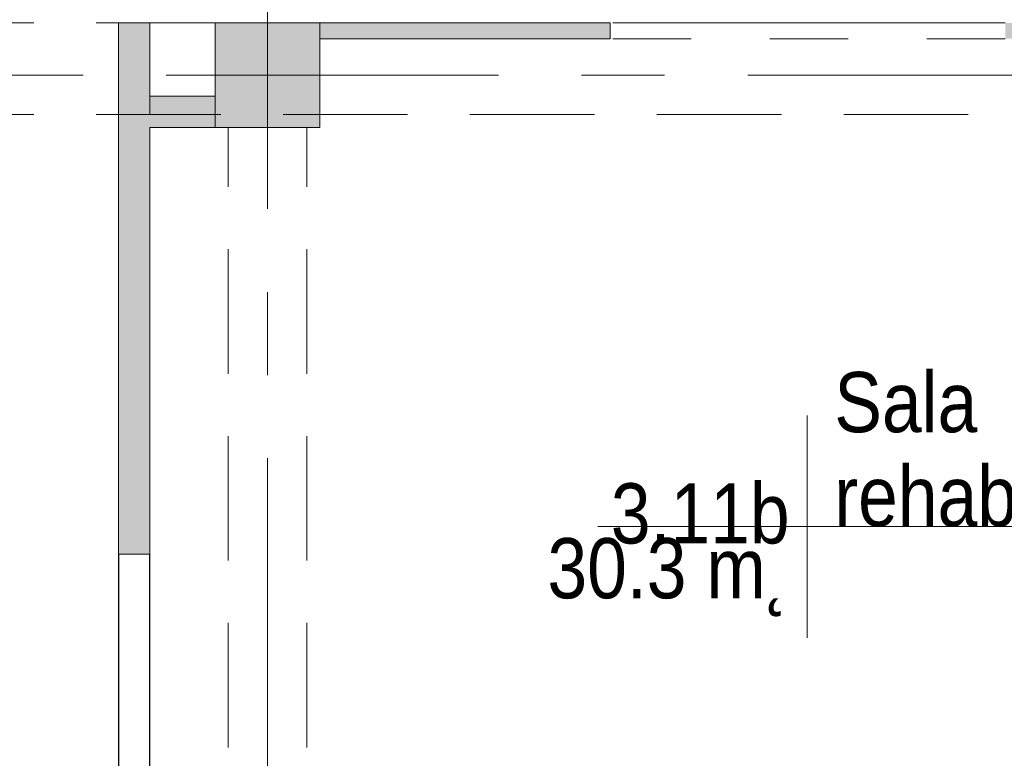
# Model space of a CAD drawing. Header units: centimetres. Extents: x -1737 to 22393, y -8842 to 3838.
# Tile 127 of 167: x 493 to 869, y 2547 to 2830. Entities that reach past the tile are written whole.
import ezdxf

# ---------------------------------------------------------------- set-up
doc = ezdxf.new("R2010")
doc.units = ezdxf.units.CM
for name, pattern in [('Dash', [60, 30, -30]), ('Oś', [222.25, 127, -31.75, 31.75, -31.75]), ('Ukryte', [71.438, 47.625, -23.813])]:
    doc.linetypes.add(name, pattern=pattern)
for name, color, linetype, lineweight in [('A-AREA-IDEN', 2, 'Continuous', 13), ('A-DETL-HDLN', 90, 'Ukryte', 9), ('A-DOOR', 31, 'Continuous', 13), ('A-DOOR-HDLN', 31, 'Continuous', 13), ('A-WALL', 113, 'Continuous', 13), ('A-WALL-PATT', 111, 'Continuous', 13), ('S-COLS', 52, 'Continuous', 13), ('S-GRID', 1, 'Continuous', 13)]:
    doc.layers.add(name, color=color, linetype=linetype, lineweight=lineweight)
doc.styles.add('Arial_7', font='arial.ttf', dxfattribs={"width": 0.85, "height": 23})

# ---------------------------------------------------------------- blocks, each defined once
blk = doc.blocks.new('M_Concrete-Square-Column - 400 x 400mm-1512407-3_piętro I __3_90 m_ - stan projektowany')
at = {"layer": 'S-COLS', "lineweight": 9}
blk.add_hatch(color=253, dxfattribs=at).paths.add_polyline_path([(20, -20), (20, 20), (-20, 20), (-20, -20), (11, -20)], flags=0)
for p, q in [((20, 20), (-20, 20)), ((-20, 20), (-20, -20)), ((20, -20), (20, 20)), ((-20, -20), (20, -20))]:
    blk.add_line(p, q, dxfattribs=at)
blk = doc.blocks.new('OTWOR_DRZWIOWY_NIEZABUD - 151x205-2280578-3_piętro I __3_90 m_ - stan projektowany')
at = {"layer": 'A-DOOR-HDLN', "linetype": 'Dash', "lineweight": 9}
for p, q in [((-75.5, 3), (75.5, 3)), ((-75.5, -3), (75.5, -3))]:
    blk.add_line(p, q, dxfattribs=at)
blk = doc.blocks.new('METKA_POMIESZCZENIA2 - Rozbudowana - bez ramki-2396678-3_piętro I __3_90 m_ - stan projektowany')
at = {"layer": 'A-AREA-IDEN'}
for p, q in [((0, 0.425), (0, 0)), ((0.0976, 0), (-0.8, 0)), ((-0.8, 0), (0.9, 0)), ((0, 0), (0, -0.425))]:
    blk.add_line(p, q, dxfattribs=at)

msp = doc.modelspace()

# ---------------------------------------------------------------- hatches: boundary and pattern name
at = {"layer": 'A-WALL-PATT', "lineweight": 5}
for points in [[(530.38, 2793.33), (542.38, 2793.33), (542.38, 2828.33), (530.38, 2828.33), (530.38, 2803.61)], [(567.38, 2788.33), (567.38, 2800.33), (542.38, 2800.33), (542.38, 2788.33)]]:
    msp.add_hatch(color=254, dxfattribs=at).paths.add_polyline_path(points, flags=0)
at = {"layer": 'A-WALL-PATT'}
h = msp.add_hatch(color=9, dxfattribs=at)
h.paths.add_polyline_path([(607.38, 2822.33), (718.38, 2822.33), (718.38, 2828.33), (607.38, 2828.33)], flags=0)
h.paths.add_polyline_path([(1049.38, 2822.33), (1167.38, 2822.37), (1167.38, 2828.33), (869.38, 2828.33), (869.38, 2822.33), (993.38, 2822.33)], flags=0)
at = {"layer": 'A-WALL-PATT', "lineweight": 5}
h = msp.add_hatch(color=254, dxfattribs=at)
h.paths.add_polyline_path([(530.38, 861.33), (542.38, 861.33), (542.38, 1123.33), (530.38, 1123.33), (530.38, 901.49)], flags=0)
h.paths.add_polyline_path([(542.38, 1274.33), (542.38, 1449.33), (530.38, 1449.33), (530.38, 1274.33)], flags=0)
h.paths.add_polyline_path([(532.88, 1550.33), (542.38, 1550.33), (542.38, 1667.33), (530.38, 1667.33), (530.38, 1550.33)], flags=0)
h.paths.add_polyline_path([(542.38, 1768.33), (542.38, 1934.83), (530.38, 1934.83), (530.38, 1768.33), (532.88, 1768.33)], flags=0)
h.paths.add_polyline_path([(532.88, 2035.83), (542.38, 2035.83), (542.38, 2130.83), (530.38, 2130.83), (530.38, 2035.83)], flags=0)
h.paths.add_polyline_path([(532.88, 2251.83), (542.38, 2251.83), (542.38, 2355.33), (530.38, 2355.33), (530.38, 2251.83)], flags=0)
h.paths.add_polyline_path([(530.38, 2625.33), (542.38, 2625.33), (542.38, 2793.33), (530.38, 2793.33), (530.38, 2627.47)], flags=0)

# ---------------------------------------------------------------- linework, layer by layer
at = {"layer": 'A-DETL-HDLN'}
for p, q in [((-1192.62, 2828.33), (1167.38, 2828.33)), ((-1192.62, 2828.33), (1167.38, 2828.33)), ((-1192.62, 2793.33), (1167.38, 2793.33)), ((-1192.62, 2793.33), (1167.38, 2793.33)), ((572.38, 408.33), (572.38, 2788.33)), ((572.38, 408.33), (572.38, 2788.33)), ((602.38, 408.33), (602.38, 2788.33)), ((602.38, 408.33), (602.38, 2788.33))]:
    msp.add_line(p, q, dxfattribs=at)
at = {"layer": 'A-WALL', "lineweight": 9}
for p, q in [((530.38, 2625.33), (530.38, 2828.33)), ((542.38, 2828.33), (530.38, 2828.33)), ((542.38, 2828.33), (542.38, 2793.33)), ((718.38, 2828.33), (607.38, 2828.33)), ((718.38, 2822.33), (718.38, 2828.33)), ((607.38, 2822.33), (718.38, 2822.33)), ((542.38, 2800.33), (567.38, 2800.33)), ((542.38, 2625.33), (542.38, 2788.33)), ((567.38, 2788.33), (542.38, 2788.33))]:
    msp.add_line(p, q, dxfattribs=at)
at = {"layer": 'A-WALL'}
msp.add_line((530.38, 2625.33), (542.38, 2625.33), dxfattribs=at)
at = {"layer": 'A-WALL', "color": 250, "lineweight": 25}
for p, q in [((530.38, 2625.33), (530.38, 2355.33)), ((542.38, 2355.33), (542.38, 2625.33))]:
    msp.add_line(p, q, dxfattribs=at)
at = {"layer": 'S-GRID', "linetype": 'Oś'}
for p, q in [((587.38, 2884.27), (587.38, 27.13)), ((1342.46, 2808.33), (-1368.76, 2808.33))]:
    msp.add_line(p, q, dxfattribs=at)

# ---------------------------------------------------------------- block references
at = {"layer": 'A-AREA-IDEN', "color": 0, "xscale": 99.99999999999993, "yscale": 99.99999999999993, "zscale": 99.99999999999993}
msp.add_blockref('METKA_POMIESZCZENIA2 - Rozbudowana - bez ramki-2396678-3_piętro I __3_90 m_ - stan projektowany', (793.63, 2635.91), dxfattribs=at)
at = {"layer": 'A-DOOR', "lineweight": 9, "rotation": 180}
msp.add_blockref('OTWOR_DRZWIOWY_NIEZABUD - 151x205-2280578-3_piętro I __3_90 m_ - stan projektowany', (793.88, 2825.33), dxfattribs=at)
at = {"layer": 'S-COLS', "lineweight": 9}
msp.add_blockref('M_Concrete-Square-Column - 400 x 400mm-1512407-3_piętro I __3_90 m_ - stan projektowany', (587.38, 2808.33), dxfattribs=at)

# ---------------------------------------------------------------- texts
at = {"layer": 'A-AREA-IDEN', "color": 0, "char_height": 23, "line_spacing_factor": 0.936439, "style": 'Arial_7'}
for s, insert, width, attachment_point in [('\\pxt3.69565,7.3913,11.08696,14.78261,18.47826,22.17391,25.86957,29.56522,33.26087,36.95652,40.65217,44.34783,48.04348,51.73913,55.43478,59.13043,62.82609,66.52174,70.21739,73.91304,77.6087,81.30435,85,88.69565,92.3913,96.08696,99.78261,103.47826,107.17391,110.86957,114.56522,118.26087;{Sala\\Prehabilitacyjna}', (804.06, 2629.14), 172.04, 7), ('\\pxqr,t3.69565,7.3913,11.08696,14.78261,18.47826,22.17391,25.86957,29.56522,33.26087,36.95652,40.65217,44.34783,48.04348,51.73913,55.43478,59.13043,62.82609,66.52174,70.21739,73.91304,77.6087,81.30435,85,88.69565,92.3913,96.08696,99.78261,103.47826,107.17391,110.86957,114.56522,118.26087;{3.11b}', (786.98, 2629.14), 68, 9), ('\\pt84.99995,169.9999,255.00008,340.00003,424.99998,509.99993,595.00011,680.00006,765.00001,849.99996,934.99991,1020.00009,1105.00004,1189.99999,1274.99994,1359.99989,1445.00007,1530.00002,1614.99997,1699.99992,1785.0001,1870.00005,1955,2039.99995,2124.9999,2210.00008,2295.00003,2379.99998,2464.99993,2550.00011,2635.00006,2720.00001;30.3 m˛', (786.98, 2631.52), 91.63, 3)]:
    msp.add_mtext(s, dxfattribs=dict(at, insert=insert, width=width, attachment_point=attachment_point))

doc.saveas('drawing.dxf')
